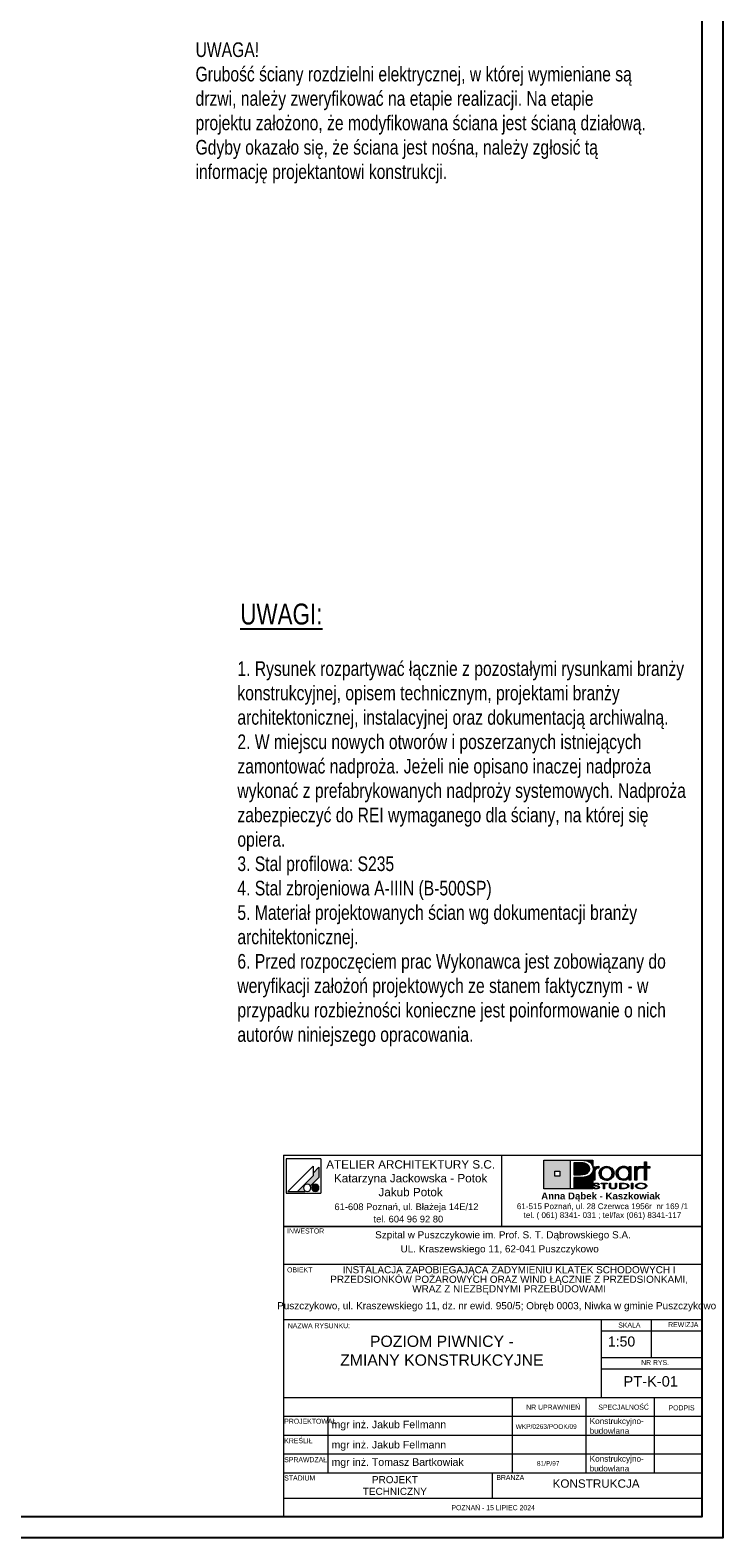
# Model space of a CAD drawing. Header units: metres. Extents: x 164 to 6782, y -994 to 2025.
# Tile 9 of 10: x 5954 to 6782, y -994 to 809. Entities that reach past the tile are written whole.
import ezdxf

# ---------------------------------------------------------------- set-up
doc = ezdxf.new("R2010")
doc.units = ezdxf.units.M
doc.header["$LTSCALE"] = 50
doc.header["$MEASUREMENT"] = 0
for name, color, linetype in [('A_Arkusz', 7, 'Continuous'), ('BZ_ram', 2, 'Continuous'), ('BZ_txg', 3, 'Continuous'), ('BZ_txs', 2, 'Continuous')]:
    doc.layers.add(name, color=color, linetype=linetype)
doc.styles.add('BIKTG', font='bikromsw.shx', dxfattribs={"width": 0.8})
doc.styles.add('BIKTS', font='bikromsw.shx', dxfattribs={"width": 0.8})
doc.styles.add('GENERATED_STYLE_1', font='ARIALUNI.ttf')
doc.styles.add('GENERATED_STYLE_2', font='arial.ttf')
doc.styles.add('GENERATED_STYLE_3', font='txt')

msp = doc.modelspace()

# ---------------------------------------------------------------- hatches: boundary and pattern name
at = {"layer": 'A_Arkusz', "linetype": 'Continuous', "lineweight": 15, "ltscale": 1000}
for points in [[(6299, -550.6), (6292, -557.7), (6292, -560.9), (6273.2, -579.7), (6282.2, -579.7), (6282.8, -579.2), (6282.1, -578.7), (6281.6, -578.2), (6281.1, -577.5), (6280.8, -576.8), (6280.6, -576.1), (6280.5, -575.3), (6280.6, -574.5), (6280.8, -573.8), (6281.1, -573.1), (6281.6, -572.5), (6282.1, -571.9), (6282.8, -571.5), (6283.4, -571.2), (6284.2, -571), (6285, -570.9), (6285.7, -571), (6286.5, -571.2), (6287.2, -571.5), (6287.8, -571.9), (6288.3, -572.5), (6288.8, -573.1), (6299, -562.9), (6299, -561.4)], [(6299, -562.9), (6299, -550.6), (6292, -557.7), (6292, -560.9), (6273.2, -579.7), (6282.2, -579.7), (6282.8, -579.2, -1.314777), (6288.8, -573.1)], [(6628.3, -549.8), (6626.1, -549.8), (6626.1, -566.1), (6628.4, -566.1), (6628.5, -556.3, -0.145311), (6629.1, -554, -0.140329), (6631.5, -552), (6633.3, -551.7), (6633.3, -549.5), (6631.1, -549.9), (6629.4, -550.8), (6628.3, -552.2)], [(6633.8, -557.9), (6633.9, -556.8), (6634.1, -555.7), (6634.5, -554.7), (6635.1, -553.6), (6635.8, -552.7), (6636.6, -551.9), (6638.4, -550.6), (6640.4, -549.8), (6642.7, -549.5), (6642.8, -549.5), (6642.7, -551.4), (6641.9, -551.4), (6641, -551.6), (6640.2, -551.9), (6639.4, -552.3), (6638.6, -552.7), (6638, -553.3), (6636.9, -554.7), (6636.2, -556.2), (6636, -558), (6636.2, -559.8), (6636.9, -561.4), (6638, -562.7), (6639.4, -563.8), (6641, -564.4), (6641.9, -564.5), (6641.7, -566.4), (6640.4, -566.2), (6638.4, -565.4), (6636.6, -564.1), (6635, -562.3), (6634.1, -560.2)], [(6642.7, -551.4), (6644.4, -551.6), (6646, -552.3), (6647.5, -553.4), (6648.5, -554.7), (6649.1, -556.2), (6649.3, -557.9), (6649.2, -559.2), (6651.2, -559.9), (6651.4, -559.6), (6651.5, -558), (6651.4, -556.8), (6651.2, -555.6), (6650.7, -554.4), (6649.9, -553.1), (6648.8, -551.9), (6647.5, -551), (6646, -550.2), (6644.4, -549.7), (6642.8, -549.5)], [(6681.7, -552), (6681.3, -552.2), (6680.8, -552.5), (6680.4, -552.8), (6679.8, -553.4), (6679.3, -553.9), (6679, -554.5), (6678.8, -555.1), (6678.7, -555.8), (6678.6, -556.7), (6678.6, -566.1), (6676.3, -566.1), (6676.3, -549.9), (6678.5, -549.9), (6678.5, -552.2), (6679.6, -550.8), (6681.3, -549.9), (6683.5, -549.5), (6683.5, -551.7), (6682.8, -551.8), (6682.2, -551.9)], [(6690.3, -566.1), (6688.1, -566.1), (6688.1, -551.8), (6684.5, -551.8), (6684.5, -549.9), (6688.1, -549.9), (6688.1, -544.2), (6690.3, -544.2), (6690.3, -549.9), (6694.3, -549.9), (6694.3, -551.8), (6690.3, -551.8)], [(6292.8, -571.3), (6296.1, -579.5, -0.39153), (6290.6, -577.2, -0.418968)], [(6292.8, -571.3), (6296.1, -579.5, 0.455663), (6298.5, -573.2, 0.390402)], [(6627.7, -574.6), (6626.3, -574.6), (6626.4, -575), (6626.7, -575.4), (6627, -575.8), (6627.4, -576), (6627.8, -576.2), (6628.1, -576.3), (6628.4, -576.4), (6629, -576.5), (6629.7, -576.6), (6630.1, -576.5), (6630.5, -576.6), (6631.3, -576.5), (6632.2, -576.3), (6633, -576), (6633.6, -575.6), (6634, -575.1), (6634.1, -574.6), (6634.1, -574.4), (6633.9, -574.1), (6633.8, -573.8), (6633.5, -573.5), (6633.2, -573.4), (6632.8, -573.2), (6632.5, -573), (6632, -572.9), (6631.8, -572.9), (6631.7, -573.6), (6632, -573.7), (6632.4, -574), (6632.7, -574.3), (6632.8, -574.7), (6632.8, -575), (6632.5, -575.2), (6632.1, -575.5), (6631.8, -575.7), (6631.6, -575.8), (6631.1, -575.9), (6630.7, -576), (6630.4, -576), (6630, -576), (6629.6, -575.9), (6629.1, -575.8), (6628.8, -575.7), (6628.5, -575.6), (6628.3, -575.5), (6628, -575.2), (6627.8, -574.9)], [(6632.5, -571.5), (6633.8, -571.5), (6633.7, -571), (6633.3, -570.6), (6632.8, -570.2), (6632.1, -569.9), (6631.2, -569.8), (6630.3, -569.7), (6629.3, -569.8), (6628.4, -569.9), (6627.7, -570.2), (6627.2, -570.6), (6626.8, -571), (6626.7, -571.5), (6626.8, -571.9), (6627.1, -572.3), (6627.6, -572.7), (6628, -572.8), (6628.3, -573), (6628.7, -573), (6629.3, -573.1), (6629.8, -573.2), (6630.4, -573.3), (6631, -573.4), (6631.4, -573.5), (6631.7, -573.6), (6631.8, -572.9), (6631.2, -572.8), (6630.4, -572.6), (6629.5, -572.5), (6629, -572.4), (6628.6, -572.2), (6628.3, -572), (6628.1, -571.8), (6628, -571.5), (6628.1, -571.1), (6628.3, -570.9), (6628.7, -570.6), (6629.1, -570.4), (6629.6, -570.3), (6630.1, -570.3), (6630.5, -570.3), (6631, -570.4), (6631.4, -570.5), (6631.8, -570.6), (6632.1, -570.9), (6632.4, -571.2)], [(6640.3, -576.5), (6639, -576.5), (6639, -570.4), (6636.1, -570.4), (6636.1, -569.8), (6643.2, -569.8), (6643.2, -570.4), (6640.3, -570.4)], [(6645.3, -566.1), (6644, -566.4), (6642.7, -566.5), (6641.7, -566.4), (6641.9, -564.5), (6642.7, -564.6), (6644.4, -564.4), (6646, -563.7), (6647.4, -562.7), (6648.5, -561.3), (6649.1, -559.7), (6649.2, -559.2), (6651.2, -559.9), (6650.8, -561.2), (6650, -562.7), (6649.1, -563.8), (6647.9, -564.8), (6646.6, -565.5)], [(6653.3, -576), (6652.8, -576.2), (6652.3, -576.3), (6651.6, -576.5), (6651, -576.5), (6650.3, -576.6), (6649.4, -576.5), (6648.5, -576.4), (6647.7, -576.1), (6646.8, -575.6), (6646.2, -574.9), (6646, -574), (6646, -569.8), (6647.3, -569.8), (6647.3, -574), (6647.3, -574.5), (6647.5, -574.9), (6647.9, -575.2, 0.154269), (6650.3, -575.9, 0.149724), (6652.7, -575.3), (6653, -574.9)], [(6653, -574.9), (6653.3, -574.5), (6653.3, -574), (6653.3, -569.8), (6654.6, -569.8), (6654.6, -574), (6654.5, -574.7), (6654.2, -575.2), (6653.7, -575.7), (6653.3, -576)], [(6659.8, -575.9), (6661.2, -575.9), (6661.2, -576.5), (6658.5, -576.5), (6658.5, -569.8), (6661.2, -569.8), (6661.2, -570.4), (6659.8, -570.4)], [(6662.2, -569.8), (6663.8, -569.9), (6664.8, -570), (6664.8, -570.7), (6664, -570.5), (6662.9, -570.4), (6661.6, -570.4), (6661.2, -570.4), (6661.2, -569.8)], [(6664.7, -576.3), (6664.6, -576.3), (6663.5, -576.4), (6662.2, -576.5), (6661.2, -576.5), (6661.2, -575.9), (6661.6, -575.9), (6662.4, -575.8), (6663.3, -575.8), (6663.7, -575.8), (6664.3, -575.7), (6664.7, -575.6)], [(6666.3, -570.4), (6667.1, -570.7), (6667.8, -571.1), (6668.4, -571.5), (6668.9, -572), (6669.1, -572.6), (6669.2, -573.1), (6669.1, -573.8), (6668.7, -574.5), (6668, -575.1), (6667.3, -575.5), (6666.5, -575.9), (6665.6, -576.1), (6664.7, -576.3), (6664.7, -575.6), (6665.4, -575.5), (6666.4, -575.1), (6667.1, -574.6), (6667.6, -574.2), (6667.9, -573.7), (6668, -573.1), (6667.9, -572.6), (6667.5, -572), (6667.1, -571.6), (6666.4, -571.2), (6665.7, -570.9), (6664.8, -570.7), (6664.8, -570), (6665.1, -570.1)], [(6673.9, -576.5), (6672.6, -576.5), (6672.6, -569.8), (6673.9, -569.8)]]:
    msp.add_hatch(color=7, dxfattribs=at).paths.add_polyline_path(points)
at = {"layer": 'A_Arkusz', "linetype": 'Continuous', "lineweight": 5, "ltscale": 1000}
h = msp.add_hatch(color=7, dxfattribs=at)
h.paths.add_polyline_path([(6567.8, -542.3), (6599.6, -542.3), (6599.6, -576.7), (6567.8, -576.7)])
h.paths.add_polyline_path([(6580.8, -555.5), (6586.8, -555.5), (6586.8, -561.5), (6580.8, -561.5)], flags=0)
for points in [[(6611.8, -545.4), (6609.6, -545.4), (6603.7, -545.4), (6603.7, -559.7), (6611.3, -559.7), (6614.4, -559.5), (6617, -559.1), (6618.9, -558.3), (6620, -557.7), (6620.8, -556.8), (6621.5, -555.9), (6622.1, -554.8), (6622.4, -553.7), (6622.5, -552.6), (6622.2, -550.6), (6621.4, -548.9), (6619.9, -547.5), (6618.4, -546.5), (6616.6, -545.9), (6614.6, -545.5), (6613.5, -545.4)], [(6603.7, -576.7), (6626.1, -576.7), (6626.1, -555.4), (6624.6, -558.3), (6622.2, -560.4), (6619.4, -561.7), (6616.1, -562.5), (6612.2, -562.8), (6603.7, -562.8)], [(6626.1, -542.3), (6626.1, -549.8), (6626, -549.2), (6625.2, -547.7), (6624.2, -546.4), (6623, -545.2), (6621.5, -544.3), (6620.2, -543.6), (6618.7, -543.1), (6617.1, -542.7), (6615.4, -542.5), (6611.4, -542.3), (6611.1, -542.3)]]:
    msp.add_hatch(color=7, dxfattribs=at).paths.add_polyline_path(points)
at = {"layer": 'A_Arkusz', "linetype": 'Continuous', "lineweight": 15, "ltscale": 1000}
h = msp.add_hatch(color=7, dxfattribs=at)
h.paths.add_polyline_path([(6669.7, -563.2), (6667.8, -565), (6665.6, -566.1), (6663, -566.5), (6661.3, -566.3), (6659.8, -565.9), (6658.2, -565.2), (6656.9, -564.3), (6655.8, -563.2), (6654.9, -561.9), (6654.3, -560.6), (6654, -559.3), (6653.9, -558), (6653.9, -556.9), (6654.1, -555.9), (6654.5, -554.9), (6655, -553.9), (6655.6, -553), (6656.3, -552.2), (6657.2, -551.4), (6658.2, -550.7), (6659.4, -550.2), (6660.5, -549.8), (6661.7, -549.6), (6663, -549.5), (6664.3, -549.6), (6665.6, -549.9), (6666.8, -550.4), (6667.9, -551), (6668.8, -551.8), (6669.7, -552.8), (6669.7, -551.4), (6669.7, -549.9), (6671.8, -549.9), (6671.8, -556.3), (6671.8, -566.1), (6669.7, -566.1), (6669.7, -564.8)])
h.paths.add_polyline_path([(6660.1, -552, 0.471077), (6657.1, -561.5, 0.494724), (6668, -562.3, 0.387258), (6667.8, -553.5, 0.314042)], flags=0)
h = msp.add_hatch(color=7, dxfattribs=at)
h.paths.add_polyline_path([(6683.9, -569.7, 0.130991), (6678.8, -570.9, 0.250658), (6677.3, -573.1, 0.250617), (6678.5, -575.1, 0.141351), (6684, -576.6, 0.117723), (6688.9, -575.4, 0.245905), (6690.6, -573.1, 0.237366), (6689.4, -571.2, 0.143887)])
h.paths.add_polyline_path([(6683.9, -570.3, 0.128597), (6680.1, -571.2), (6679.6, -571.4), (6679.3, -571.7), (6678.9, -572.1), (6678.7, -572.4), (6678.6, -572.7), (6678.5, -573.1), (6678.7, -573.8), (6679.1, -574.4), (6679.9, -575, 0.126974), (6684, -576, 0.113214), (6687.8, -575.1), (6688.5, -574.7), (6688.9, -574.3), (6689.2, -573.9), (6689.3, -573.5), (6689.4, -573.1), (6689.3, -572.6), (6689, -572.2), (6688.6, -571.7), (6687.9, -571.2, 0.11716)], flags=0)

# ---------------------------------------------------------------- linework, layer by layer
at = {"layer": 'A_Arkusz', "color": 7, "linetype": 'Continuous', "lineweight": 15, "ltscale": 1000}
for p, q in [((6256.5, -536.3), (6756.5, -536.3)), ((6256.5, -536.3), (6256.5, -621.7)), ((6259.7, -540.6), (6259.7, -581.9)), ((6301.1, -540.6), (6259.7, -540.6)), ((6301.1, -540.6), (6301.1, -581.9)), ((6517.1, -536.3), (6517.1, -621.7)), ((6292, -549.4), (6261.7, -579.7)), ((6292, -549.4), (6292, -560.9)), ((6299, -550.6), (6292, -557.7)), ((6299, -550.6), (6299, -561.4)), ((6567.8, -542.3), (6626.1, -542.3)), ((6567.8, -576.7), (6567.8, -542.3)), ((6580.8, -555.5), (6586.8, -555.5)), ((6580.8, -555.5), (6586.8, -555.5)), ((6580.8, -561.5), (6580.8, -555.5)), ((6586.8, -555.5), (6586.8, -561.5)), ((6586.8, -555.5), (6586.8, -561.5)), ((6599.6, -576.7), (6599.6, -542.3)), ((6599.6, -542.3), (6611, -542.3)), ((6603.7, -545.4), (6603.7, -559.7)), ((6609.6, -545.4), (6603.7, -545.4)), ((6611.8, -545.4), (6609.6, -545.4)), ((6611, -542.3), (6613.3, -542.3)), ((6613.5, -545.4), (6611.8, -545.4)), ((6613.3, -542.3), (6615.4, -542.5)), ((6614.6, -545.5), (6613.5, -545.4)), ((6616.6, -545.9), (6614.6, -545.5)), ((6615.4, -542.5), (6617.1, -542.7)), ((6618.4, -546.5), (6616.6, -545.9)), ((6617, -559.1), (6618.9, -558.3)), ((6617.1, -542.7), (6618.7, -543.1)), ((6620, -547.5), (6618.4, -546.5)), ((6618.7, -543.1), (6620.2, -543.6)), ((6618.9, -558.3), (6620, -557.7)), ((6621.4, -548.9), (6620, -547.5)), ((6620, -557.7), (6620.8, -556.8)), ((6620.2, -543.6), (6621.5, -544.3)), ((6620.8, -556.8), (6621.5, -555.9)), ((6622.2, -550.6), (6621.4, -548.9)), ((6621.5, -544.3), (6623, -545.2)), ((6621.5, -555.9), (6622.1, -554.8)), ((6622.1, -554.8), (6622.4, -553.7)), ((6622.5, -552.6), (6622.2, -550.6)), ((6624.6, -558.3), (6622.2, -560.4)), ((6622.4, -553.7), (6622.5, -552.6)), ((6623, -545.2), (6624.2, -546.4)), ((6624.2, -546.4), (6625.2, -547.7)), ((6626.1, -555.7), (6624.6, -558.3)), ((6625.2, -547.7), (6626, -549.2)), ((6626, -549.2), (6626.4, -550.9)), ((6626.1, -542.3), (6626.1, -549.9)), ((6626.6, -552.6), (6626.1, -555.7)), ((6626.1, -555.6), (6626.1, -576.7)), ((6626.4, -550.9), (6626.6, -552.6)), ((6628.3, -549.9), (6628.3, -552.2)), ((6628.3, -552.2), (6629.4, -550.8)), ((6628.5, -555.8), (6628.4, -556.7)), ((6628.4, -556.7), (6628.4, -566.1)), ((6628.6, -555.1), (6628.5, -555.8)), ((6628.8, -554.5), (6628.6, -555.1)), ((6629.1, -553.9), (6628.8, -554.5)), ((6629.6, -553.4), (6629.1, -553.9)), ((6629.4, -550.8), (6631.1, -549.9)), ((6630.2, -552.8), (6629.6, -553.4)), ((6630.6, -552.5), (6630.2, -552.8)), ((6631.1, -552.2), (6630.6, -552.5)), ((6631.1, -549.9), (6633.3, -549.5)), ((6631.5, -552), (6631.1, -552.2)), ((6632, -551.9), (6631.5, -552)), ((6632.6, -551.8), (6632, -551.9)), ((6633.3, -551.7), (6632.6, -551.8)), ((6633.3, -549.5), (6633.3, -551.7)), ((6633.8, -557.9), (6633.9, -556.8)), ((6634.1, -560.2), (6633.8, -557.9)), ((6633.9, -556.8), (6634.1, -555.7)), ((6634.1, -555.7), (6634.5, -554.7)), ((6634.5, -554.7), (6635.1, -553.6)), ((6635.1, -553.6), (6635.8, -552.7)), ((6635.8, -552.7), (6636.6, -551.9)), ((6636.2, -556.2), (6636, -558)), ((6636, -558), (6636.2, -559.8)), ((6636.9, -554.7), (6636.2, -556.2)), ((6636.6, -551.9), (6638.4, -550.6)), ((6638, -553.3), (6636.9, -554.7)), ((6638.6, -552.7), (6638, -553.3)), ((6638.4, -550.6), (6640.4, -549.8)), ((6639.4, -552.3), (6638.6, -552.7)), ((6640.2, -551.9), (6639.4, -552.3)), ((6641, -551.6), (6640.2, -551.9)), ((6640.4, -549.8), (6642.7, -549.5)), ((6641.9, -551.4), (6641, -551.6)), ((6642.7, -551.4), (6641.9, -551.4)), ((6642.7, -549.5), (6644.4, -549.7)), ((6644.4, -551.6), (6642.7, -551.4)), ((6644.4, -549.7), (6646, -550.2)), ((6646, -552.3), (6644.4, -551.6)), ((6646, -550.2), (6647.5, -551)), ((6647.5, -553.4), (6646, -552.3)), ((6647.5, -551), (6648.8, -551.9)), ((6648.5, -554.7), (6647.5, -553.4)), ((6649.1, -556.2), (6648.5, -554.7)), ((6648.8, -551.9), (6649.9, -553.1)), ((6649.3, -557.9), (6649.1, -556.2)), ((6649.1, -559.7), (6649.3, -557.9)), ((6649.9, -553.1), (6650.7, -554.5)), ((6650.7, -554.5), (6651.2, -555.6)), ((6651.2, -555.6), (6651.4, -556.8)), ((6651.4, -556.8), (6651.5, -558)), ((6651.5, -558), (6651.4, -559.6)), ((6653.9, -556.9), (6654.1, -555.9)), ((6653.9, -558), (6653.9, -556.9)), ((6654, -559.3), (6653.9, -558)), ((6654.1, -555.9), (6654.5, -554.9)), ((6654.5, -554.9), (6655, -553.9)), ((6655, -553.9), (6655.6, -553)), ((6655.6, -553), (6656.3, -552.2)), ((6656.3, -556.2), (6656, -557.9)), ((6656, -557.9), (6656.3, -559.6)), ((6656.3, -552.2), (6657.2, -551.4)), ((6656.9, -554.7), (6656.3, -556.2)), ((6658.1, -553.3), (6656.9, -554.7)), ((6657.2, -551.4), (6658.2, -550.7)), ((6659.5, -552.3), (6658.1, -553.3)), ((6658.2, -550.7), (6659.4, -550.2)), ((6659.4, -550.2), (6660.5, -549.8)), ((6661.2, -551.6), (6659.5, -552.3)), ((6660.5, -549.8), (6661.7, -549.6)), ((6663, -551.4), (6661.2, -551.6)), ((6661.7, -549.6), (6663, -549.5)), ((6663, -549.5), (6664.3, -549.6)), ((6664.7, -551.6), (6663, -551.4)), ((6664.3, -549.6), (6665.6, -549.9)), ((6666.3, -552.3), (6664.7, -551.6)), ((6665.6, -549.9), (6666.8, -550.4)), ((6667.7, -553.4), (6666.3, -552.3)), ((6666.8, -550.4), (6667.9, -551)), ((6668.8, -554.7), (6667.7, -553.4)), ((6667.9, -551), (6668.8, -551.8)), ((6668.8, -551.8), (6669.7, -552.8)), ((6669.4, -556.3), (6668.8, -554.7)), ((6669.7, -558), (6669.4, -556.3)), ((6669.4, -559.7), (6669.7, -558)), ((6669.7, -552.8), (6669.7, -549.9)), ((6669.7, -549.9), (6671.8, -549.9)), ((6671.8, -549.9), (6671.8, -566.1)), ((6676.3, -566.1), (6676.3, -549.9)), ((6676.3, -549.9), (6678.5, -549.9)), ((6678.5, -549.9), (6678.5, -552.2)), ((6678.5, -552.2), (6679.6, -550.8)), ((6678.7, -555.8), (6678.6, -556.7)), ((6678.6, -556.7), (6678.6, -566.1)), ((6678.8, -555.1), (6678.7, -555.8)), ((6679, -554.5), (6678.8, -555.1)), ((6679.3, -553.9), (6679, -554.5)), ((6679.8, -553.4), (6679.3, -553.9)), ((6679.6, -550.8), (6681.3, -549.9)), ((6680.4, -552.8), (6679.8, -553.4)), ((6680.8, -552.5), (6680.4, -552.8)), ((6681.3, -552.2), (6680.8, -552.5)), ((6681.3, -549.9), (6683.5, -549.5)), ((6681.7, -552), (6681.3, -552.2)), ((6682.2, -551.9), (6681.7, -552)), ((6682.8, -551.8), (6682.2, -551.9)), ((6683.5, -551.7), (6682.8, -551.8)), ((6683.5, -549.5), (6683.5, -551.7)), ((6684.5, -551.8), (6684.5, -549.9)), ((6684.5, -549.9), (6688.1, -549.9)), ((6688.1, -551.8), (6684.5, -551.8)), ((6688.1, -549.9), (6688.1, -544.2)), ((6688.1, -544.2), (6690.3, -544.2)), ((6688.1, -566.1), (6688.1, -551.8)), ((6690.3, -544.2), (6690.3, -549.9)), ((6690.3, -549.9), (6694.3, -549.9)), ((6694.3, -551.8), (6690.3, -551.8)), ((6690.3, -551.8), (6690.3, -566.1)), ((6694.3, -549.9), (6694.3, -551.8)), ((6292, -560.9), (6273.2, -579.7)), ((6299, -562.9), (6288.8, -573.1)), ((6299, -561.4), (6299, -562.9)), ((6626.1, -576.7), (6567.8, -576.7)), ((6586.8, -561.5), (6580.8, -561.5)), ((6603.7, -576.7), (6599.6, -576.7)), ((6603.7, -559.7), (6611.3, -559.7)), ((6603.7, -562.8), (6603.7, -576.7)), ((6612, -562.8), (6603.7, -562.8)), ((6611.3, -559.7), (6614.4, -559.5)), ((6616, -562.5), (6612, -562.8)), ((6614.4, -559.5), (6617, -559.1)), ((6619.4, -561.7), (6616, -562.5)), ((6622.2, -560.4), (6619.4, -561.7)), ((6628.4, -566.1), (6626.1, -566.1)), ((6626.4, -575), (6626.3, -574.6)), ((6626.3, -574.6), (6627.7, -574.6)), ((6626.7, -575.4), (6626.4, -575)), ((6626.7, -571.5), (6626.8, -571)), ((6626.8, -571.9), (6626.7, -571.5)), ((6627, -575.8), (6626.7, -575.4)), ((6626.8, -571), (6627.2, -570.6)), ((6627.1, -572.3), (6626.8, -571.9)), ((6627.4, -576), (6627, -575.8)), ((6627.6, -572.7), (6627.1, -572.3)), ((6627.2, -570.6), (6627.7, -570.2)), ((6627.9, -576.2), (6627.4, -576)), ((6627.9, -572.8), (6627.6, -572.7)), ((6627.7, -570.2), (6628.4, -569.9)), ((6627.7, -574.6), (6627.8, -574.9)), ((6627.8, -574.9), (6628, -575.2)), ((6628.2, -572.9), (6627.9, -572.8)), ((6628.4, -576.4), (6627.9, -576.2)), ((6628.1, -571.1), (6628, -571.5)), ((6628, -571.5), (6628.1, -571.8)), ((6628, -575.2), (6628.3, -575.5)), ((6628.3, -570.9), (6628.1, -571.1)), ((6628.1, -571.8), (6628.3, -572)), ((6628.5, -573), (6628.2, -572.9)), ((6628.7, -570.6), (6628.3, -570.9)), ((6628.3, -572), (6628.6, -572.2)), ((6628.3, -575.5), (6628.5, -575.6)), ((6628.4, -569.9), (6629.3, -569.8)), ((6629, -576.5), (6628.4, -576.4)), ((6628.9, -573.1), (6628.5, -573)), ((6628.5, -575.6), (6628.8, -575.7)), ((6628.6, -572.2), (6629, -572.4)), ((6629.1, -570.4), (6628.7, -570.6)), ((6628.8, -575.7), (6629.1, -575.8)), ((6629.4, -573.2), (6628.9, -573.1)), ((6629, -572.4), (6629.6, -572.5)), ((6629.6, -576.5), (6629, -576.5)), ((6629.6, -570.3), (6629.1, -570.4)), ((6629.1, -575.8), (6629.5, -575.9)), ((6629.3, -569.8), (6630.3, -569.7)), ((6630, -573.3), (6629.4, -573.2)), ((6629.5, -575.9), (6629.9, -576)), ((6630.2, -570.3), (6629.6, -570.3)), ((6629.6, -572.5), (6630.5, -572.6)), ((6630.2, -576.6), (6629.6, -576.5)), ((6629.9, -576), (6630.3, -576)), ((6630.8, -573.4), (6630, -573.3)), ((6630.8, -570.3), (6630.2, -570.3)), ((6631.3, -576.5), (6630.2, -576.6)), ((6630.3, -569.7), (6631.2, -569.8)), ((6630.3, -576), (6630.6, -576)), ((6630.5, -572.6), (6631.2, -572.8)), ((6630.6, -576), (6630.9, -575.9)), ((6631.3, -570.4), (6630.8, -570.3)), ((6631.5, -573.5), (6630.8, -573.4)), ((6630.9, -575.9), (6631.3, -575.9)), ((6631.2, -569.8), (6632.1, -569.9)), ((6631.2, -572.8), (6631.7, -572.8)), ((6631.8, -570.6), (6631.3, -570.4)), ((6631.3, -575.9), (6631.6, -575.8)), ((6632.2, -576.3), (6631.3, -576.5)), ((6632, -573.7), (6631.5, -573.5)), ((6631.6, -575.8), (6631.9, -575.7)), ((6631.7, -572.8), (6632, -572.9)), ((6632.1, -570.9), (6631.8, -570.6)), ((6631.9, -575.7), (6632.1, -575.5)), ((6632, -572.9), (6632.3, -573)), ((6632.4, -574), (6632, -573.7)), ((6632.1, -569.9), (6632.8, -570.2)), ((6632.4, -571.2), (6632.1, -570.9)), ((6632.1, -575.5), (6632.5, -575.3)), ((6633, -576), (6632.2, -576.3)), ((6632.3, -573), (6632.6, -573.1)), ((6632.5, -571.5), (6632.4, -571.2)), ((6632.7, -574.3), (6632.4, -574)), ((6633.8, -571.5), (6632.5, -571.5)), ((6632.5, -575.3), (6632.8, -575)), ((6632.6, -573.1), (6632.8, -573.2)), ((6632.8, -574.7), (6632.7, -574.3)), ((6632.8, -570.2), (6633.3, -570.6)), ((6632.8, -573.2), (6633.2, -573.4)), ((6632.8, -575), (6632.8, -574.7)), ((6633.6, -575.6), (6633, -576)), ((6633.2, -573.4), (6633.5, -573.6)), ((6633.3, -570.6), (6633.7, -571)), ((6633.5, -573.6), (6633.8, -573.8)), ((6634, -575.1), (6633.6, -575.6)), ((6633.7, -571), (6633.8, -571.5)), ((6633.8, -573.8), (6633.9, -574.1)), ((6633.9, -574.1), (6634.1, -574.4)), ((6634.1, -574.6), (6634, -575.1)), ((6635, -562.3), (6634.1, -560.2)), ((6634.1, -574.4), (6634.1, -574.6)), ((6636.6, -564.1), (6635, -562.3)), ((6636.1, -570.4), (6636.1, -569.8)), ((6636.1, -569.8), (6643.2, -569.8)), ((6639, -570.4), (6636.1, -570.4)), ((6636.2, -559.8), (6636.9, -561.4)), ((6638.4, -565.4), (6636.6, -564.1)), ((6636.9, -561.4), (6638, -562.7)), ((6638, -562.7), (6639.4, -563.8)), ((6640.4, -566.2), (6638.4, -565.4)), ((6639, -576.5), (6639, -570.4)), ((6640.3, -576.5), (6639, -576.5)), ((6639.4, -563.8), (6641, -564.4)), ((6643.2, -570.4), (6640.3, -570.4)), ((6640.3, -570.4), (6640.3, -576.5)), ((6642.7, -566.5), (6640.4, -566.2)), ((6641, -564.4), (6642.7, -564.6)), ((6642.7, -564.6), (6644.4, -564.4)), ((6644, -566.4), (6642.7, -566.5)), ((6643.2, -569.8), (6643.2, -570.4)), ((6645.3, -566.1), (6644, -566.4)), ((6644.4, -564.4), (6646, -563.7)), ((6646.6, -565.5), (6645.3, -566.1)), ((6646, -563.7), (6647.4, -562.7)), ((6646, -569.8), (6647.3, -569.8)), ((6646, -574), (6646, -569.8)), ((6646.2, -574.9), (6646, -574)), ((6646.8, -575.6), (6646.2, -574.9)), ((6647.9, -564.8), (6646.6, -565.5)), ((6647.7, -576.1), (6646.8, -575.6)), ((6647.3, -569.8), (6647.3, -574)), ((6647.3, -574), (6647.3, -574.5)), ((6647.3, -574.5), (6647.5, -574.9)), ((6647.4, -562.7), (6648.5, -561.3)), ((6647.5, -574.9), (6647.9, -575.3)), ((6648.5, -576.4), (6647.7, -576.1)), ((6649.1, -563.8), (6647.9, -564.8)), ((6647.9, -575.3), (6648.2, -575.5)), ((6648.2, -575.5), (6648.5, -575.6)), ((6648.5, -561.3), (6649.1, -559.7)), ((6648.5, -575.6), (6648.9, -575.8)), ((6649.4, -576.5), (6648.5, -576.4)), ((6648.9, -575.8), (6649.4, -575.9)), ((6650, -562.7), (6649.1, -563.8)), ((6649.4, -575.9), (6649.8, -575.9)), ((6650.3, -576.6), (6649.4, -576.5)), ((6649.8, -575.9), (6650.3, -575.9)), ((6650.8, -561.2), (6650, -562.7)), ((6650.3, -575.9), (6650.8, -575.9)), ((6651, -576.5), (6650.3, -576.6)), ((6651.4, -559.6), (6650.8, -561.2)), ((6650.8, -575.9), (6651.2, -575.9)), ((6651.6, -576.5), (6651, -576.5)), ((6651.2, -575.9), (6651.7, -575.8)), ((6652.3, -576.3), (6651.6, -576.5)), ((6651.7, -575.8), (6652.1, -575.6)), ((6652.1, -575.6), (6652.4, -575.5)), ((6652.8, -576.2), (6652.3, -576.3)), ((6652.4, -575.5), (6652.7, -575.3)), ((6652.7, -575.3), (6653, -574.9)), ((6653.3, -576), (6652.8, -576.2)), ((6653, -574.9), (6653.3, -574.5)), ((6653.3, -574), (6653.3, -569.8)), ((6653.3, -569.8), (6654.6, -569.8)), ((6653.3, -574.5), (6653.3, -574)), ((6653.7, -575.7), (6653.3, -576)), ((6654.2, -575.2), (6653.7, -575.7)), ((6654.3, -560.6), (6654, -559.3)), ((6654.5, -574.7), (6654.2, -575.2)), ((6654.9, -561.9), (6654.3, -560.6)), ((6654.6, -574), (6654.5, -574.7)), ((6654.6, -569.8), (6654.6, -574)), ((6655.8, -563.2), (6654.9, -561.9)), ((6656.9, -564.3), (6655.8, -563.2)), ((6656.3, -559.6), (6656.9, -561.2)), ((6656.9, -561.2), (6658, -562.6)), ((6658.2, -565.2), (6656.9, -564.3)), ((6658, -562.6), (6658.7, -563.2)), ((6659.8, -565.9), (6658.2, -565.2)), ((6658.5, -576.5), (6658.5, -569.8)), ((6658.5, -569.8), (6661.2, -569.8)), ((6658.5, -576.5), (6658.5, -569.8)), ((6658.5, -569.8), (6662.2, -569.8)), ((6661.2, -576.5), (6658.5, -576.5)), ((6662.2, -576.5), (6658.5, -576.5)), ((6658.7, -563.2), (6659.4, -563.7)), ((6659.4, -563.7), (6660.3, -564.1)), ((6661.3, -566.3), (6659.8, -565.9)), ((6661.2, -570.4), (6659.8, -570.4)), ((6659.8, -570.4), (6659.8, -575.9)), ((6661.6, -570.4), (6659.8, -570.4)), ((6659.8, -570.4), (6659.8, -575.9)), ((6659.8, -575.9), (6661.2, -575.9)), ((6659.8, -575.9), (6661.6, -575.9)), ((6660.3, -564.1), (6661.2, -564.4)), ((6661.2, -564.4), (6662.1, -564.5)), ((6661.2, -569.8), (6661.2, -570.4)), ((6661.2, -575.9), (6661.2, -576.5)), ((6663, -566.5), (6661.3, -566.3)), ((6662.9, -570.4), (6661.6, -570.4)), ((6661.6, -575.9), (6662.8, -575.8)), ((6662.1, -564.5), (6663, -564.6)), ((6662.2, -569.8), (6663.8, -569.9)), ((6663.5, -576.4), (6662.2, -576.5)), ((6662.8, -575.8), (6663.7, -575.8)), ((6664, -570.5), (6662.9, -570.4)), ((6663, -564.6), (6664.7, -564.4)), ((6665.6, -566.1), (6663, -566.5)), ((6664.6, -576.3), (6663.5, -576.4)), ((6663.7, -575.8), (6664.4, -575.7)), ((6663.8, -569.9), (6665.1, -570.1)), ((6664.9, -570.7), (6664, -570.5)), ((6664.4, -575.7), (6665.5, -575.5)), ((6665.6, -576.1), (6664.6, -576.3)), ((6664.7, -564.4), (6666.3, -563.7)), ((6665.7, -570.9), (6664.9, -570.7)), ((6665.1, -570.1), (6666.3, -570.4)), ((6665.5, -575.5), (6666.4, -575.1)), ((6667.8, -565), (6665.6, -566.1)), ((6666.5, -575.9), (6665.6, -576.1)), ((6666.4, -571.2), (6665.7, -570.9)), ((6666.3, -563.7), (6667.7, -562.6)), ((6666.3, -570.4), (6667.1, -570.7)), ((6667, -571.6), (6666.4, -571.2)), ((6666.4, -575.1), (6667.1, -574.6)), ((6667.3, -575.5), (6666.5, -575.9)), ((6667.5, -572), (6667, -571.6)), ((6667.1, -570.7), (6667.8, -571.1)), ((6667.1, -574.6), (6667.6, -574.2)), ((6668, -575.1), (6667.3, -575.5)), ((6667.9, -572.6), (6667.5, -572)), ((6667.6, -574.2), (6667.9, -573.7)), ((6667.7, -562.6), (6668.8, -561.3)), ((6669.7, -563.2), (6667.8, -565)), ((6667.8, -571.1), (6668.4, -571.5)), ((6668, -573.1), (6667.9, -572.6)), ((6667.9, -573.7), (6668, -573.1)), ((6668.7, -574.5), (6668, -575.1)), ((6668.4, -571.5), (6668.9, -572)), ((6669.1, -573.8), (6668.7, -574.5)), ((6668.8, -561.3), (6669.4, -559.7)), ((6668.9, -572), (6669.1, -572.6)), ((6669.1, -572.6), (6669.2, -573.1)), ((6669.2, -573.1), (6669.1, -573.8)), ((6669.7, -566.1), (6669.7, -563.2)), ((6671.8, -566.1), (6669.7, -566.1)), ((6672.6, -576.5), (6672.6, -569.8)), ((6672.6, -569.8), (6673.9, -569.8)), ((6672.6, -576.5), (6672.6, -569.8)), ((6672.6, -569.8), (6673.9, -569.8)), ((6673.9, -576.5), (6672.6, -576.5)), ((6673.9, -576.5), (6672.6, -576.5)), ((6673.9, -569.8), (6673.9, -576.5)), ((6673.9, -569.8), (6673.9, -576.5)), ((6678.6, -566.1), (6676.3, -566.1)), ((6677.3, -573.1), (6677.4, -572.5)), ((6677.3, -573.6), (6677.3, -573.1)), ((6677.5, -574.1), (6677.3, -573.6)), ((6677.4, -572.5), (6677.6, -572)), ((6677.9, -574.6), (6677.5, -574.1)), ((6677.6, -572), (6678.1, -571.5)), ((6678.5, -575.1), (6677.9, -574.6)), ((6678.1, -571.5), (6678.8, -570.9)), ((6678.6, -572.8), (6678.5, -573.1)), ((6678.5, -573.1), (6678.7, -573.8)), ((6679.3, -575.6), (6678.5, -575.1)), ((6678.7, -572.4), (6678.6, -572.8)), ((6678.9, -572.1), (6678.7, -572.4)), ((6678.7, -573.8), (6679.1, -574.4)), ((6678.8, -570.9), (6679.6, -570.5)), ((6679.2, -571.8), (6678.9, -572.1)), ((6679.1, -574.4), (6679.9, -575)), ((6679.6, -571.4), (6679.2, -571.8)), ((6680.2, -576), (6679.3, -575.6)), ((6679.6, -570.5), (6680.7, -570.2)), ((6680.1, -571.2), (6679.6, -571.4)), ((6679.9, -575), (6680.4, -575.3)), ((6681.2, -570.7), (6680.1, -571.2)), ((6681.4, -576.3), (6680.2, -576)), ((6680.4, -575.3), (6681, -575.5)), ((6680.7, -570.2), (6681.7, -569.9)), ((6681, -575.5), (6681.7, -575.7)), ((6682.5, -570.4), (6681.2, -570.7)), ((6682.6, -576.5), (6681.4, -576.3)), ((6681.7, -569.9), (6682.8, -569.8)), ((6681.7, -575.7), (6682.4, -575.9)), ((6682.4, -575.9), (6683.2, -575.9)), ((6683.9, -570.3), (6682.5, -570.4)), ((6684, -576.6), (6682.6, -576.5)), ((6682.8, -569.8), (6683.9, -569.7)), ((6683.2, -575.9), (6684, -576)), ((6683.9, -569.7), (6685.3, -569.8)), ((6684.8, -570.3), (6683.9, -570.3)), ((6684, -576), (6685, -575.9)), ((6684.9, -576.5), (6684, -576.6)), ((6685.7, -570.4), (6684.8, -570.3)), ((6685.9, -576.4), (6684.9, -576.5)), ((6685, -575.9), (6686.1, -575.8)), ((6685.3, -569.8), (6686.5, -570)), ((6686.4, -570.6), (6685.7, -570.4)), ((6686.8, -576.2), (6685.9, -576.4)), ((6686.1, -575.8), (6687, -575.5)), ((6687.3, -570.9), (6686.4, -570.6)), ((6686.5, -570), (6687.7, -570.3)), ((6687.6, -576), (6686.8, -576.2)), ((6687, -575.5), (6687.8, -575.1)), ((6688, -571.3), (6687.3, -570.9)), ((6688.3, -575.8), (6687.6, -576)), ((6687.7, -570.3), (6688.6, -570.7)), ((6687.8, -575.1), (6688.4, -574.8)), ((6688.6, -571.7), (6688, -571.3)), ((6690.3, -566.1), (6688.1, -566.1)), ((6688.9, -575.4), (6688.3, -575.8)), ((6688.4, -574.8), (6688.9, -574.3)), ((6688.6, -570.7), (6689.4, -571.2)), ((6689, -572.2), (6688.6, -571.7)), ((6688.9, -574.3), (6689.2, -573.9)), ((6689.9, -574.7), (6688.9, -575.4)), ((6689.3, -572.6), (6689, -572.2)), ((6689.2, -573.9), (6689.3, -573.5)), ((6689.4, -573.1), (6689.3, -572.6)), ((6689.3, -573.5), (6689.4, -573.1)), ((6689.4, -571.2), (6690, -571.7)), ((6690.4, -574), (6689.9, -574.7)), ((6690, -571.7), (6690.4, -572.2)), ((6690.4, -572.2), (6690.6, -572.6)), ((6690.6, -573.1), (6690.4, -574)), ((6690.6, -572.6), (6690.6, -573.1)), ((6259.7, -581.9), (6301.1, -581.9)), ((6261.7, -579.7), (6282.2, -579.7)), ((6282.8, -579.2), (6282.2, -579.7)), ((6256.5, -621.7), (6756.5, -621.7)), ((6256.5, -621.7), (6256.5, -969)), ((6756.5, -621.7), (6256.5, -621.7)), ((6256.5, -666.7), (6756.5, -666.7)), ((6256.5, -732.7), (6756.5, -732.7)), ((6636.5, -826.1), (6636.5, -732.7)), ((6696.5, -778.2), (6696.5, -732.7)), ((6636.5, -746.3), (6756.5, -746.3)), ((6636.5, -778.2), (6756.5, -778.2)), ((6636.5, -791.8), (6756.5, -791.8)), ((6256.5, -826.1), (6756.5, -826.1)), ((6530.3, -916.1), (6530.3, -826.1)), ((6618.2, -916.1), (6618.2, -826.1)), ((6699.7, -916.1), (6699.7, -826.1)), ((6256.5, -848.6), (6756.5, -848.6)), ((6310, -916.1), (6310, -848.6)), ((6256.5, -871.1), (6756.5, -871.1)), ((6256.5, -893.6), (6756.5, -893.6)), ((6310, -893.6), (6756.5, -893.6)), ((6256.5, -916.1), (6755.8, -916.1)), ((6326.5, -916.1), (6756.5, -916.1)), ((6505.8, -916.1), (6505.8, -946.5)), ((6256.5, -946.5), (6756.5, -946.5)), ((6256.5, -946.5), (6756.5, -946.5))]:
    msp.add_line(p, q, dxfattribs=at)
for centre, start, end in [((6285, -575.3), 0, 180), ((6285, -575.3), 180, 0), ((6294.6, -575.3), 0, 180), ((6294.6, -575.3), 180, 0)]:
    msp.add_arc(centre, 4.41, start, end, dxfattribs=at)
at = {"layer": 'BZ_ram', "color": 1}
msp.add_lwpolyline([(531.5, -994), (531.5, 1976), (6781.5, 1976), (6781.5, -994)], close=True, dxfattribs=at)
at = {"layer": 'BZ_ram'}
msp.add_lwpolyline([(681.5, -969), (681.5, 1951), (6756.5, 1951), (6756.5, -969)], close=True, dxfattribs=at)

# ---------------------------------------------------------------- texts
at = {"layer": 'A_Arkusz', "color": 7, "linetype": 'Continuous', "lineweight": 15}
for s, insert, char_height, attachment_point, style in [('\\A1;{\\fArial|b0|i0|c238|p38;ATELIER ARCHITEKTURY S.C.}', (6408.5, -547.4), 10, 5, 'GENERATED_STYLE_1'), ('\\A1;{\\fArial|b0|i0|c238|p38;Katarzyna Jackowska - Potok}', (6408.5, -565.3), 10, 5, 'GENERATED_STYLE_1'), ('\\A1;{\\fArial|b0|i0|c238|p38;Jakub Potok}', (6408.5, -580.5), 10, 5, 'GENERATED_STYLE_1'), ('\\A1;{\\fArial|b0|i0|c238|p38;61-608 Poznań, ul. Błażeja 14E/12}', (6403.5, -599.2), 8, 5, 'GENERATED_STYLE_1'), ('\\A1;{\\fArial|b1|i0|c238|p38;Anna Dąbek - Kaszkowiak}', (6635.6, -586.3), 8.249, 5, 'GENERATED_STYLE_3'), ('\\A1;{\\fArial|b0|i0|c238|p38;tel. 604 96 92 80}', (6405.8, -612.8), 8, 5, 'GENERATED_STYLE_1'), ('\\A1;{\\fArial Narrow|b0|i0|c238|p34;INWESTOR}', (6260.9, -627), 6, 4, 'GENERATED_STYLE_2'), ('\\A1;{\\fArial Narrow|b0|i0|c238|p34;OBIEKT}', (6260.9, -673.5), 6, 4, 'GENERATED_STYLE_2'), ('\\A1;{\\fArial Narrow|b0|i0|c238|p34;NAZWA RYSUNKU:}', (6261.7, -740.3), 6, 4, 'GENERATED_STYLE_2'), ('\\A1;{\\fArial Narrow|b0|i0|c238|p34;SKALA}', (6656.6, -739.5), 6, 4, 'GENERATED_STYLE_2'), ('\\A1;{\\fArial Narrow|b0|i0|c238|p34;REWIZJA}', (6716.2, -739), 6, 4, 'GENERATED_STYLE_2'), ('\\A1;{\\fArial Narrow|b0|i0|c238|p34;NR RYS.}', (6683.9, -784.3), 6, 4, 'GENERATED_STYLE_2'), ('\\A1;{\\fArial Narrow|b0|i0|c238|p34;NR UPRAWNIEŃ}', (6546.6, -837.7), 6, 4, 'GENERATED_STYLE_2'), ('\\A1;{\\fArial Narrow|b0|i0|c238|p34;SPECJALNOŚĆ}', (6632.8, -837.7), 6, 4, 'GENERATED_STYLE_2'), ('\\A1;{\\fArial Narrow|b0|i0|c238|p34;PODPIS}', (6716.7, -838.5), 6, 4, 'GENERATED_STYLE_2'), ('\\A1;{\\fArial Narrow|b0|i0|c238|p34;PROJEKTOWAŁ}', (6257.5, -854.5), 6, 4, 'GENERATED_STYLE_2'), ('{\\fArial|b0|i0|c238|p38;mgr inż. Jakub Fellmann}', (6314, -859.7), 9, 4, 'GENERATED_STYLE_1'), ('{\\fArial|b0|i0|c238|p38;WKP/0263/POOK/09}', (6534, -860.9), 5.6, 4, 'GENERATED_STYLE_1'), ('{\\fArial|b0|i0|c238|p38;Konstrukcyjno-^Jbudowlana}', (6622.4, -860.2), 7, 4, 'GENERATED_STYLE_1'), ('\\A1;{\\fArial Narrow|b0|i0|c238|p34;KREŚLIŁ}', (6257.5, -877.8), 6, 4, 'GENERATED_STYLE_2'), ('{\\fArial|b0|i0|c238|p38;mgr inż. Jakub Fellmann}', (6314, -883.9), 9, 4, 'GENERATED_STYLE_1'), ('\\A1;{\\fArial Narrow|b0|i0|c238|p34;SPRAWDZAŁ}', (6257.5, -900.5), 6, 4, 'GENERATED_STYLE_2'), ('{\\fArial|b0|i0|c238|p38;mgr inż. Tomasz Bartkowiak}', (6314, -904.7), 9, 4, 'GENERATED_STYLE_1'), ('{\\fArial|b0|i0|c238|p38;Konstrukcyjno-^Jbudowlana}', (6622.4, -905.2), 7, 4, 'GENERATED_STYLE_1'), ('\\A1;{\\fArial Narrow|b0|i0|c238|p34;STADIUM}', (6257.5, -922.4), 6, 4, 'GENERATED_STYLE_2'), ('\\A1;{\\fArial Narrow|b0|i0|c238|p34;BRANŻA}', (6510.9, -921.8), 6, 4, 'GENERATED_STYLE_2'), ('{\\fArial|b0|i0|c238|p38;81/P/97}', (6559.4, -905), 5.6, 4, 'GENERATED_STYLE_1'), ('{\\fArial|b0|i0|c238|p38;KONSTRUKCJA}', (6630.1, -929.1), 10, 5, 'GENERATED_STYLE_1'), ('{\\A1;\\fArial Narrow|b0|i0|c238|p34;POZNAŃ - 15 LIPIEC 2024}', (6457.3, -957.9), 6, 4, 'GENERATED_STYLE_2')]:
    msp.add_mtext(s, dxfattribs=dict(at, insert=insert, char_height=char_height, attachment_point=attachment_point, style=style))
at = {"layer": 'A_Arkusz', "color": 7, "linetype": 'Continuous', "lineweight": 15, "attachment_point": 5, "style": 'GENERATED_STYLE_1'}
for s, insert, char_height, line_spacing_factor in [('\\A1;{\\fArial|b0|i0|c238|p38;61-515 Poznań, ul. 28 Czerwca 1956r  nr 169 /1\\P\\fArial|b0|i0|c238|p38;tel. ( 061) 8341- 031 ; tel/fax (061) 8341-117}', (6637.7, -603.7), 6.875, 0.921129), ('{\\A1;\\fArial|b0|i0|c238|p38;PROJEKT\\PTECHNICZNY}', (6389.7, -931.4), 8.5, 0.990875)]:
    msp.add_mtext(s, dxfattribs=dict(at, insert=insert, char_height=char_height, line_spacing_factor=line_spacing_factor))
at = {"layer": 'A_Arkusz', "color": 7, "linetype": 'Continuous', "style": 'GENERATED_STYLE_1'}
for s, insert, char_height, attachment_point in [('\\A1;{\\fArial|b0|i0|c238|p38;Szpital w Puszczykowie im. Prof. S. T. Dąbrowskiego S.A.}', (6366.1, -632.8), 8.5, 4), ('\\A1;{\\fArial|b0|i0|c238|p38;UL. Kraszewskiego 11, 62-041 Puszczykowo}', (6514.9, -649.6), 8.5, 5), ('{\\fArial|b0|i0|c238|p38;POZIOM PIWNICY - \\PZMIANY KONSTRUKCYJNE }', (6445.8, -770.2), 13.5, 5), ('{\\fArial|b0|i0|c238|p38;1:50}', (6644.2, -759.2), 12, 4), ('{\\fArial|b0|i0|c238|p38;PT-K-01}', (6695.4, -806.9), 12.5, 5)]:
    msp.add_mtext(s, dxfattribs=dict(at, insert=insert, char_height=char_height, attachment_point=attachment_point))
at = {"layer": 'A_Arkusz', "color": 7, "linetype": 'Continuous', "lineweight": 15, "char_height": 8.5, "attachment_point": 5, "style": 'GENERATED_STYLE_1'}
for s, insert, width, line_spacing_factor in [('\\A1;{\\fArial|b0|i0|c238|p38;INSTALACJA ZAPOBIEGAJĄCA ZADYMIENIU KLATEK SCHODOWYCH I PRZEDSIONKÓW POŻAROWYCH ORAZ WIND ŁĄCZNIE Z PRZEDSIONKAMI, WRAZ Z NIEZBĘDNYMI PRZEBUDOWAMI}', (6526.2, -686), 460.677, 0.804078), ('\\A1;{\\fArial|b0|i0|c238|p38;Puszczykowo, ul. Kraszewskiego 11, dz. nr ewid. 950/5; Obręb 0003, Niwka w gminie Puszczykowo}', (6511.3, -717.6), 500.005, 0.930574)]:
    msp.add_mtext(s, dxfattribs=dict(at, insert=insert, width=width, line_spacing_factor=line_spacing_factor))
at = {"layer": 'BZ_txg', "style": 'BIKTG', "width": 0.8}
msp.add_text('%%uUWAGI:', height=25, dxfattribs=at).set_placement((6205, 98.4))
at = {"layer": 'BZ_txs', "char_height": 17.5, "width": 540.094, "attachment_point": 1, "style": 'BIKTS'}
for s, insert in [('UWAGA!\\PGrubość ściany rozdzielni elektrycznej, w której wymieniane są drzwi, należy zweryfikować na etapie realizacji. Na etapie projektu założono, że modyfikowana ściana jest ścianą działową. Gdyby okazało się, że ściana jest nośna, należy zgłosić tą informację projektantowi konstrukcji.', (6151.5, 794.6)), ('1. Rysunek rozpartywać łącznie z pozostałymi rysunkami branży konstrukcyjnej, opisem technicznym, projektami branży architektonicznej, instalacyjnej oraz dokumentacją archiwalną.\\P2. W miejscu nowych otworów i poszerzanych istniejących zamontować nadproża. Jeżeli nie opisano inaczej nadproża wykonać z prefabrykowanych nadproży systemowych. Nadproża zabezpieczyć do REI wymaganego dla ściany, na której się opiera.^J3. Stal profilowa: S235\\P4. Stal zbrojeniowa A-IIIN (B-500SP)^J5. Materiał projektowanych ścian wg dokumentacji branży architektonicznej.^J6. Przed rozpoczęciem prac Wykonawca jest zobowiązany do weryfikacji założoń projektowych ze stanem faktycznym - w przypadku rozbieżności konieczne jest poinformowanie o nich autorów niniejszego opracowania.', (6201.5, 54.4))]:
    msp.add_mtext(s, dxfattribs=dict(at, insert=insert))

doc.saveas('drawing.dxf')
